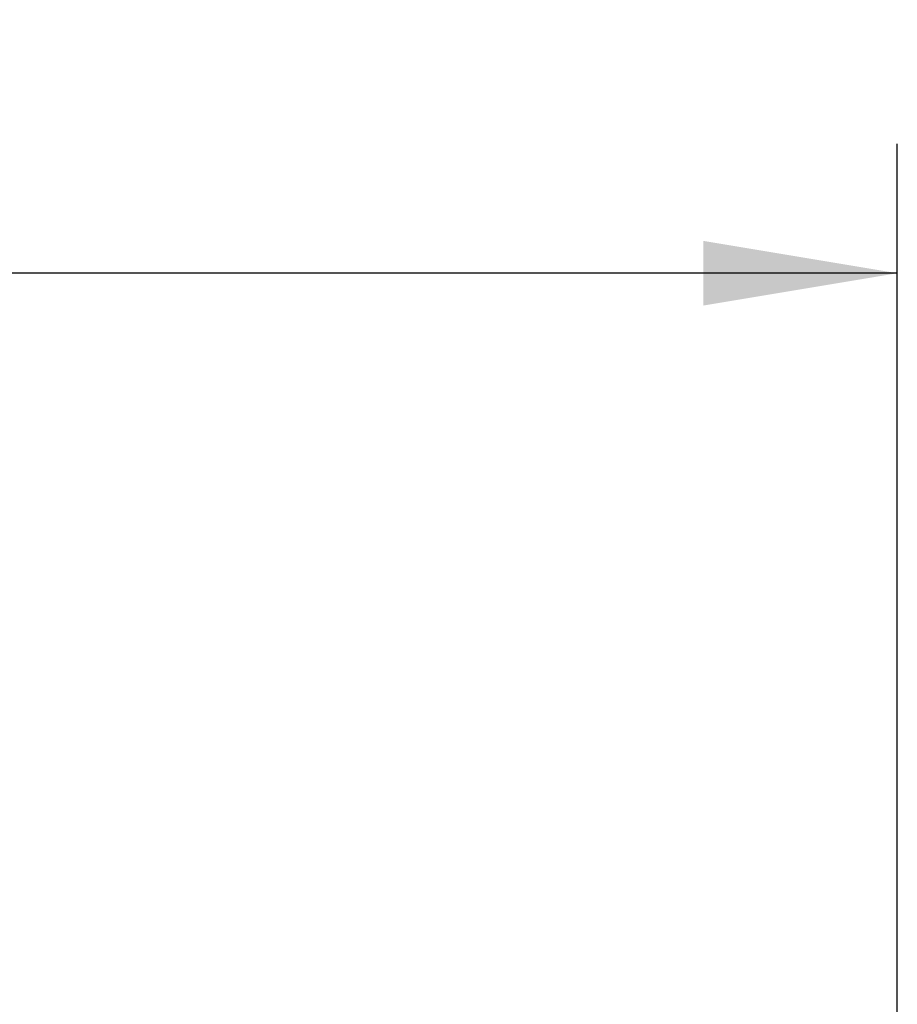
# Model space of a CAD drawing. Header units: millimetres. Extents: x 0 to 420, y 0 to 297.
# Tile 17 of 20: x 195 to 208, y 242 to 258. Entities that reach past the tile are written whole.
import ezdxf

# ---------------------------------------------------------------- set-up
doc = ezdxf.new("R2010")
doc.units = ezdxf.units.MM
doc.layers.add('QUOTE', color=174, linetype='Continuous')
doc.styles.add('SLDTEXTSTYLE3', font='TXT', dxfattribs={"width": 0.75})
doc.dimstyles.new('SLDDIMSTYLE0', dxfattribs={"dimtxt": 3, "dimasz": 3, "dimexe": 0, "dimexo": 0.0625, "dimgap": 0.75, "dimtad": 1, "dimlfac": 5.437476, "dimrnd": 1e-09, "dimzin": 12, "dimdsep": 46, "dimtxsty": 'SLDTEXTSTYLE3', "dimsah": 1, "dimcen": 0.09, "dimadec": 0, "dimazin": 3, "dimtfac": 1, "dimtdec": 3, "dimtofl": 0, "dimtmove": 0, "dimatfit": 3, "dimfxl": 0, "dimfrac": 2, "dimtolj": 1, "dimtzin": 12, "dimarcsym": 0})

# ---------------------------------------------------------------- blocks, each defined once
blk = doc.blocks.new('_D')
at = {"layer": 'QUOTE'}
for p, q in [((61.103, 235.644), (61.103, 255.738)), ((208.23, 235.644), (208.23, 255.738)), ((208.23, 253.738), (61.103, 253.738))]:
    blk.add_line(p, q, dxfattribs=at)
for points in [[(61.103, 253.738), (64.103, 253.238), (64.103, 254.238)], [(208.23, 253.738), (205.23, 254.238), (205.23, 253.238)]]:
    blk.add_solid(points, dxfattribs=at)
at = {"layer": 'QUOTE', "insert": (131.342, 257.605), "char_height": 3, "attachment_point": 1, "style": 'SLDTEXTSTYLE3'}
blk.add_mtext('800', dxfattribs=at)

msp = doc.modelspace()

# ---------------------------------------------------------------- dimensions: what is measured, and where the dimension line sits
at = {"layer": 'QUOTE'}
dim = msp.add_linear_dim(base=(61.1031, 253.7376), p1=(208.2301, 233.644), p2=(61.1031, 233.644), dimstyle='SLDDIMSTYLE0', dxfattribs=at)
dim.commit()
dim.dimension.update_dxf_attribs({"geometry": '_D', "text_midpoint": (134.6666, 253.7376), "dimtype": 160})

doc.saveas('drawing.dxf')
